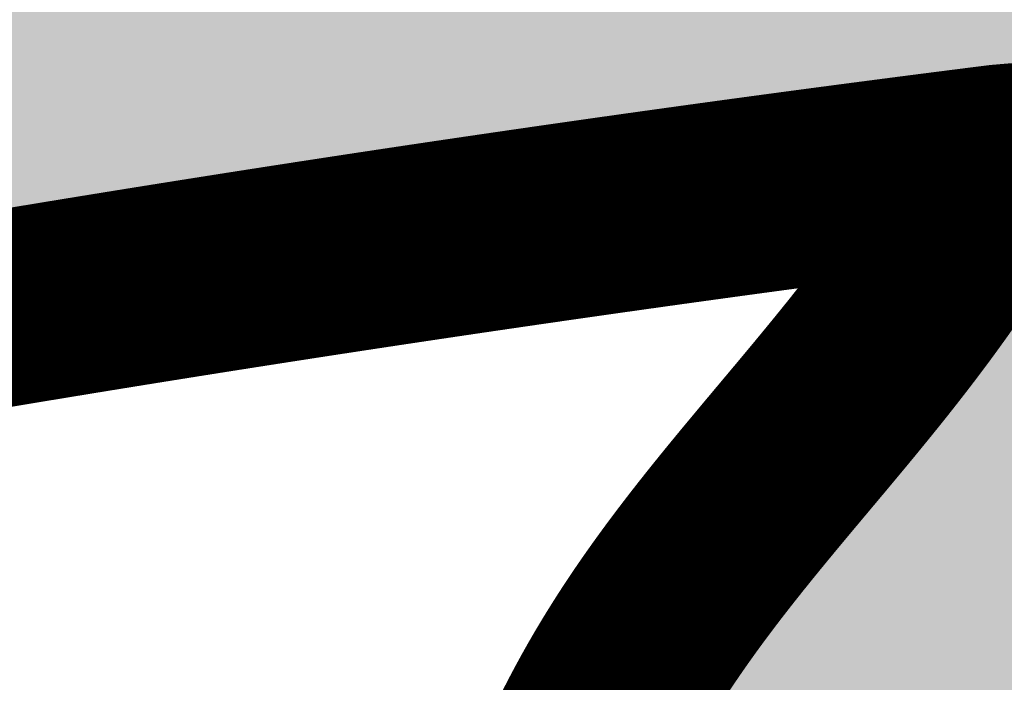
# Model space of a CAD drawing. Header units: feet. Extents: x 1609737 to 1611449, y 574802 to 575794.
# Tile 80 of 256: x 1610326.63 to 1610331.64, y 575091.08 to 575094.45. Entities that reach past the tile are written whole.
import ezdxf

# ---------------------------------------------------------------- set-up
doc = ezdxf.new("R2010")
doc.units = ezdxf.units.FT
doc.header["$MEASUREMENT"] = 0
for name, color, linetype in [('C-GROUTED-BLDR-HTCH', 51, 'Continuous'), ('C-GROUTED-BLDR-HTCH-SINGLE', 79, 'Continuous'), ('C-THICKENED EDGE', 3, 'Continuous'), ('C-VOID FILLED RIPRAP', 23, 'Continuous')]:
    doc.layers.add(name, color=color, linetype=linetype)

msp = doc.modelspace()

# ---------------------------------------------------------------- hatches: boundary and pattern name
at = {"layer": 'C-GROUTED-BLDR-HTCH'}
h = msp.add_hatch(color=256, dxfattribs=at)
h.dxf.hatch_style = 1
edge = h.paths.add_edge_path()
edge.add_spline(control_points=[(1610338.316657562, 575077.3049264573), (1610339.205757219, 575077.291469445), (1610341.532863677, 575077.2562474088), (1610344.652439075, 575078.9158430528), (1610347.662411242, 575081.4405319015), (1610347.209965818, 575084.6556310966), (1610349.277564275, 575086.9108740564), (1610347.941150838, 575090.0753761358), (1610349.89331161, 575092.3699376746), (1610350.103241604, 575096.1434126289), (1610355.553168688, 575095.4002742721), (1610355.993417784, 575101.2696422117), (1610355.472328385, 575105.8307953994), (1610358.52766942, 575109.9061148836), (1610357.768730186, 575114.247645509), (1610360.316078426, 575118.247534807), (1610357.487429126, 575121.9173414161), (1610357.44878473, 575126.6298207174), (1610353.045004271, 575127.731892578), (1610350.029292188, 575131.6146756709), (1610344.379695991, 575129.0673572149), (1610338.202703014, 575130.8537817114), (1610334.763398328, 575126.4185903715), (1610330.186490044, 575124.5956273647), (1610330.849225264, 575119.6839227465), (1610326.760319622, 575115.3368108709), (1610332.014795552, 575111.672813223), (1610329.688200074, 575107.717648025), (1610332.853134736, 575104.2811442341), (1610328.734689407, 575100.8873658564), (1610330.535514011, 575097.3778823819), (1610332.432032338, 575095.059256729), (1610331.087723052, 575092.6550644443), (1610328.81992425, 575090.5035106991), (1610328.385778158, 575085.8330144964), (1610332.725552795, 575084.3906707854), (1610329.708236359, 575079.412571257), (1610335.71887116, 575079.1350853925), (1610337.81634257, 575077.6574019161), (1610338.316657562, 575077.3049264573)], knot_values=[0, 0, 0, 0, 2.629346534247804, 6.881983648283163, 10.48720505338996, 13.29662908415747, 15.70407303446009, 18.75487203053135, 21.95703425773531, 24.14302802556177, 28.66044701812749, 32.77528950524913, 38.58949402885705, 42.85075762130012, 46.72689403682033, 51.25153234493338, 55.0886232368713, 59.38992047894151, 63.59888242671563, 66.98991300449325, 72.80809263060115, 79.21104472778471, 84.25232272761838, 88.38680085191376, 92.08954349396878, 97.42502675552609, 102.4141999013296, 105.5674258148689, 108.8822796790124, 113.5086572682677, 117.0342674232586, 119.4918217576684, 121.7273898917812, 124.2186887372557, 129.3457470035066, 131.89620595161, 134.9239030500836, 141.0020741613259, 142.9060831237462, 142.9060831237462, 142.9060831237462, 142.9060831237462], degree=3, periodic=0)
at = {"layer": 'C-GROUTED-BLDR-HTCH-SINGLE'}
h = msp.add_hatch(color=256, dxfattribs=at)
h.dxf.hatch_style = 1
edge = h.paths.add_edge_path()
edge.add_arc((1610316.381416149, 575074.7089830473), 23.37047450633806, 93.16217020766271, 111.87256529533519, ccw=False)
edge.add_arc((1610315.832433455, 574913.6122022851), 184.4331567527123, 85.39845757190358, 90.229945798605, ccw=False)
edge.add_line((1610330.628723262, 575097.4508791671), (1610331.589420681, 575096.0058023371))
edge.add_arc((1610329.73445033, 575094.818893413), 2.202196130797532, -34.10861566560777, 32.61328029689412, ccw=False)
edge.add_line((1610331.557815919, 575093.5839821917), (1610330.130892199, 575093.3956249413))
edge.add_line((1610330.130892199, 575093.3956249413), (1610327.538104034, 575093.0140339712))
edge.add_arc((1610353.769906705, 574938.1355374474), 157.0842326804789, 99.61297061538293, 104.3287267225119)
edge.add_arc((1610318.703709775, 575074.2705784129), 16.50820328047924, 103.3430100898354, 123.1728165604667)
edge.add_arc((1610297.059208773, 575085.9405079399), 12.79335554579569, -15.56353181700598, 9.664963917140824, ccw=False)
edge.add_arc((1610325.683688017, 575077.9680457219), 16.92063048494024, 164.4364681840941, 210.9882226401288)
edge.add_arc((1610300.754409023, 575062.9959972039), 12.15910795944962, -28.825794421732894, 30.98822264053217, ccw=False)
edge.add_arc((1610321.085541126, 575051.8069404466), 11.04757046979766, 151.174205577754, 207.3019100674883)
edge.add_arc((1610298.440657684, 575146.1925138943), 100.2767645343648, 257.7148752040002, 277.34975181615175, ccw=False)
edge.add_line((1610277.104096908, 575048.2120021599), (1610285.343801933, 575074.6300769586))
edge.add_arc((1610291.439735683, 575075.2288323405), 6.125268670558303, 141.7102701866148, 185.6097175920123, ccw=False)
edge.add_arc((1610278.479811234, 575084.8156880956), 9.99999999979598, 324.6098917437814, 343.2135960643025)
edge.add_arc((1610289.633561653, 575117.3051751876), 35.41279219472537, 265.115733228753, 267.4430163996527, ccw=False)
edge.add_arc((1610297.938967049, 575146.5980482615), 65.56182885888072, 224.5964999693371, 260.05689855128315, ccw=False)
edge.add_arc((1610198.470527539, 575061.0641788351), 65.92852349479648, 36.81035636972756, 38.7497064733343)
edge.add_line((1610249.887371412, 575102.3301257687), (1610248.788713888, 575103.6562827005))
edge.add_arc((1610246.109535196, 575101.7983129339), 3.260375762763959, 34.74072106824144, 103.0919639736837)
edge.add_arc((1610245.10869897, 575108.5883866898), 3.623948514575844, 203.5718451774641, 274.1508850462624, ccw=False)
edge.add_line((1610241.787135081, 575107.1391744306), (1610242.012565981, 575108.1134335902))
edge.add_line((1610242.012565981, 575108.1134335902), (1610236.159054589, 575109.4598738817))
edge.add_line((1610236.159054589, 575109.4598738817), (1610236.170780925, 575109.4671253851))
edge.add_line((1610236.170780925, 575109.4671253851), (1610236.172768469, 575109.4640058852))
edge.add_line((1610236.172768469, 575109.4640058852), (1610235.538605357, 575110.4593409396))
edge.add_line((1610235.538605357, 575110.4593409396), (1610233.521376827, 575113.6880918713))
edge.add_line((1610233.521376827, 575113.6880918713), (1610231.506340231, 575116.9182112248))
edge.add_line((1610231.506340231, 575116.9182112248), (1610230.883699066, 575117.916309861))
edge.add_line((1610230.883699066, 575117.916309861), (1610232.251349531, 575123.6821908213))
edge.add_arc((1610232.103873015, 575125.3243222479), 1.648740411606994, 275.1318511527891, 345.5369916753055)
edge.add_arc((1610236.268058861, 575123.8182373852), 2.791157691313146, 109.5743367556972, 156.9172025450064, ccw=False)
edge.add_arc((1610233.472801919, 575131.5478413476), 5.428406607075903, 290.0394540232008, 317.0243335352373)
edge.add_arc((1610239.42741735, 575126.6198867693), 2.332128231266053, 98.17647146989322, 148.2419603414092, ccw=False)
edge.add_arc((1610239.016144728, 575131.2499733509), 2.323028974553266, 271.9634514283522, 331.6953074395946)
edge.add_line((1610241.061428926, 575130.148485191), (1610248.536678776, 575117.1141299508))
edge.add_line((1610248.536678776, 575117.1141299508), (1610257.01672343, 575107.3576493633))
edge.add_line((1610257.01672343, 575107.3576493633), (1610269.389732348, 575099.2754526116))
edge.add_line((1610269.389732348, 575099.2754526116), (1610276.143500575, 575095.9704919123))
edge.add_line((1610276.143500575, 575095.9704919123), (1610287.83348331, 575093.0855391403))
edge.add_arc((1610292.946841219, 575123.8192557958), 31.15618347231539, 260.5538732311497, 293.5222095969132)
edge.add_arc((1610294.089428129, 575089.2385815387), 12.79335554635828, 28.03659799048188, 28.036950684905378, ccw=False)
edge.add_line((1610305.381451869, 575095.2519122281), (1610307.674898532, 575096.3971279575))

# ---------------------------------------------------------------- linework, layer by layer
at = {"layer": 'C-GROUTED-BLDR-HTCH'}
msp.add_spline([(1610338.316657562, 575077.3049264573), (1610340.943090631, 575077.4286702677), (1610344.809817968, 575079.1987951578), (1610347.211301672, 575081.8877535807), (1610347.645304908, 575084.6634525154), (1610348.687268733, 575086.8337284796), (1610348.538524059, 575089.8808992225), (1610349.728486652, 575092.8537483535), (1610350.397840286, 575094.9347419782), (1610354.6370791, 575096.4954881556), (1610355.827041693, 575100.4345131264), (1610356.273278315, 575106.2315681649), (1610357.989578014, 575110.1319120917), (1610358.287069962, 575113.9966154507), (1610359.402657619, 575118.381568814), (1610357.989578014, 575121.9489870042), (1610356.650870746, 575126.0366539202), (1610353.080985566, 575128.2662907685), (1610350.403571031, 575130.3472856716), (1610344.602505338, 575129.9013585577), (1610338.206458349, 575129.6040733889), (1610334.190336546, 575126.556902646), (1610330.917940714, 575124.0299806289), (1610330.248587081, 575120.3882408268), (1610328.538015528, 575115.3343980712), (1610330.917940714, 575110.9494459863), (1610330.471704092, 575107.8279549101), (1610331.587294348, 575104.7064625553), (1610329.727978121, 575100.4701536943), (1610330.843568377, 575097.1256977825), (1610331.945500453, 575094.9290369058), (1610331.090080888, 575092.8636017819), (1610329.579233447, 575090.8827156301), (1610329.80994467, 575085.7608508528), (1610331.757490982, 575084.1140648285), (1610331.308057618, 575081.1199106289), (1610336.687109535, 575078.2897225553), (1610338.316657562, 575077.3049264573)], degree=3, dxfattribs=at)
at = {"layer": 'C-GROUTED-BLDR-HTCH-SINGLE'}
msp.add_lwpolyline([(1610287.83348331, 575093.0855391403, 0.1448520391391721), (1610305.381414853, 575095.251981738, -1.538919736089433e-06), (1610305.381451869, 575095.2519122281), (1610307.674898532, 575096.3971279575, -0.08182136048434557), (1610315.092247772, 575098.043873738, -0.02108446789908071), (1610330.628723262, 575097.4508791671), (1610331.589420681, 575096.0058023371, -0.2996429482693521), (1610331.557815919, 575093.5839821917), (1610330.130892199, 575093.3956249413), (1610327.538104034, 575093.0140339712, 0.02057927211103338), (1610314.893943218, 575090.3331577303, 0.08674041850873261), (1610309.670979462, 575088.0883408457, -0.1105268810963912), (1610309.383477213, 575082.5079646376, 0.2059606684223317), (1610311.178085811, 575069.2562582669, -0.2670796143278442), (1610311.406878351, 575057.1335059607, 0.2499199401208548), (1610311.26864855, 575046.7396499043, -0.08588354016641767), (1610277.104096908, 575048.2120021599)], format="xyb", dxfattribs=at)
at = {"layer": 'C-THICKENED EDGE', "const_width": 1, "flags": 128}
msp.add_lwpolyline([(1610326.094447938, 575092.9046542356), (1610326.148226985, 575092.9137937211), (1610326.202009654, 575092.9229103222), (1610326.255795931, 575092.9320040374), (1610326.309585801, 575092.9410748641), (1610326.36337925, 575092.9501228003), (1610326.417176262, 575092.9591478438), (1610326.470976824, 575092.9681499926), (1610326.52478092, 575092.9771292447), (1610326.578588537, 575092.986085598), (1610326.632399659, 575092.9950190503), (1610326.686214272, 575093.0039295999), (1610326.740032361, 575093.0128172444), (1610326.793853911, 575093.0216819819), (1610326.847678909, 575093.0305238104), (1610326.901507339, 575093.039342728), (1610326.955339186, 575093.0481387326), (1610327.009174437, 575093.0569118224), (1610327.063013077, 575093.0656619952), (1610327.11685509, 575093.0743892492), (1610327.170700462, 575093.0830935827), (1610327.224549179, 575093.0917749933), (1610327.278401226, 575093.1004334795), (1610327.332256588, 575093.1090690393), (1610327.386115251, 575093.1176816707), (1610327.439977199, 575093.126271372), (1610327.493842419, 575093.1348381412), (1610327.547710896, 575093.1433819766), (1610327.601582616, 575093.1519028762), (1610327.655457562, 575093.1604008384), (1610327.709335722, 575093.1688758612), (1610327.763217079, 575093.1773279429), (1610327.81710162, 575093.1857570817), (1610327.87098933, 575093.194163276), (1610327.924880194, 575093.2025465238), (1610327.978774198, 575093.2109068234), (1610328.032671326, 575093.2192441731), (1610328.086571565, 575093.2275585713), (1610328.1404749, 575093.2358500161), (1610328.194381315, 575093.244118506), (1610328.248290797, 575093.2523640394), (1610328.30220333, 575093.2605866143), (1610328.3561189, 575093.2687862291), (1610328.410037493, 575093.2769628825), (1610328.463959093, 575093.2851165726), (1610328.517883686, 575093.2932472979), (1610328.571811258, 575093.3013550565), (1610328.625741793, 575093.3094398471), (1610328.679675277, 575093.3175016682), (1610328.733611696, 575093.325540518), (1610328.787551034, 575093.333556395), (1610328.841493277, 575093.3415492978), (1610328.89543841, 575093.349519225), (1610328.949386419, 575093.3574661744), (1610329.003337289, 575093.3653901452), (1610329.057291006, 575093.3732911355), (1610329.111247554, 575093.3811691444), (1610329.165206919, 575093.3890241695), (1610329.219169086, 575093.3968562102), (1610329.27313404, 575093.4046652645), (1610329.327101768, 575093.4124513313), (1610329.381072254, 575093.4202144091), (1610329.435045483, 575093.4279544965), (1610329.489021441, 575093.435671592), (1610329.543000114, 575093.4433656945), (1610329.596981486, 575093.4510368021), (1610329.650965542, 575093.4586849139), (1610329.704952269, 575093.4663100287), (1610329.758941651, 575093.4739121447), (1610329.812933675, 575093.4814912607), (1610329.866928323, 575093.4890473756), (1610329.920925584, 575093.496580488), (1610329.974925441, 575093.5040905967), (1610330.02892788, 575093.5115777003), (1610330.082932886, 575093.5190417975), (1610330.136940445, 575093.5264828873), (1610330.190950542, 575093.5339009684), (1610330.244963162, 575093.5412960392), (1610330.298978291, 575093.5486680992), (1610330.352995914, 575093.5560171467), (1610330.407016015, 575093.5633431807), (1610330.461038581, 575093.5706461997), (1610330.515063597, 575093.577926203), (1610330.569091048, 575093.5851831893), (1610330.623120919, 575093.5924171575), (1610330.677153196, 575093.5996281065), (1610330.731187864, 575093.6068160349), (1610330.785224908, 575093.613980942), (1610330.839264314, 575093.6211228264), (1610330.893306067, 575093.6282416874), (1610330.947350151, 575093.6353375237), (1610331.001396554, 575093.6424103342), (1610331.055445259, 575093.6494601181), (1610331.109496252, 575093.6564868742), (1610331.163549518, 575093.6634906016), (1610331.217605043, 575093.6704712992), (1610331.271662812, 575093.6774289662), (1610331.32572281, 575093.6843636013), (1610331.379785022, 575093.691275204), (1610331.433849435, 575093.6981637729), (1610331.487916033, 575093.7050293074), (1610331.541984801, 575093.7118718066), (1610331.596055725, 575093.7186912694), (1610331.609573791, 575093.7203925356), (1610331.616332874, 575093.7212426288), (1610331.621278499, 575093.7218521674), (1610331.62117074, 575093.7216553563), (1610331.620308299, 575093.7200809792), (1610331.618581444, 575093.7169328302), (1610331.615119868, 575093.7106389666), (1610331.61164786, 575093.7043483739), (1610331.608165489, 575093.6980610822), (1610331.604672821, 575093.6917771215), (1610331.601169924, 575093.6854965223), (1610331.597656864, 575093.6792193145), (1610331.594133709, 575093.6729455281), (1610331.590600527, 575093.6666751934), (1610331.587057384, 575093.6604083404), (1610331.583504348, 575093.6541449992), (1610331.579941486, 575093.6478852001), (1610331.576368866, 575093.6416289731), (1610331.572786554, 575093.6353763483), (1610331.569194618, 575093.629127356), (1610331.565593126, 575093.622882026), (1610331.561982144, 575093.6166403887), (1610331.558361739, 575093.6104024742), (1610331.55473198, 575093.6041683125), (1610331.551092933, 575093.5979379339), (1610331.547444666, 575093.5917113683), (1610331.543787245, 575093.585488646), (1610331.540120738, 575093.579269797), (1610331.536445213, 575093.5730548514), (1610331.532760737, 575093.5668438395), (1610331.529067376, 575093.5606367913), (1610331.525365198, 575093.554433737), (1610331.521654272, 575093.5482347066), (1610331.517934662, 575093.5420397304), (1610331.514206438, 575093.5358488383), (1610331.510469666, 575093.5296620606), (1610331.506724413, 575093.5234794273), (1610331.502970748, 575093.5173009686), (1610331.499208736, 575093.5111267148), (1610331.495438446, 575093.5049566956), (1610331.491659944, 575093.4987909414), (1610331.487873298, 575093.4926294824), (1610331.484078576, 575093.4864723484), (1610331.480275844, 575093.4803195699), (1610331.476465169, 575093.4741711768), (1610331.472646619, 575093.4680271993), (1610331.468820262, 575093.4618876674), (1610331.464986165, 575093.4557526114), (1610331.461144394, 575093.4496220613), (1610331.457295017, 575093.4434960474), (1610331.453438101, 575093.4373745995), (1610331.449573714, 575093.431257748), (1610331.445701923, 575093.4251455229), (1610331.441822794, 575093.4190379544), (1610331.437936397, 575093.4129350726), (1610331.434042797, 575093.4068369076), (1610331.430142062, 575093.4007434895), (1610331.426234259, 575093.3946548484), (1610331.422319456, 575093.3885710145), (1610331.418397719, 575093.3824920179), (1610331.414469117, 575093.3764178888), (1610331.410533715, 575093.3703486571), (1610331.406591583, 575093.3642843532), (1610331.402642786, 575093.3582250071), (1610331.398687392, 575093.3521706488), (1610331.394725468, 575093.3461213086), (1610331.390757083, 575093.3400770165), (1610331.386782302, 575093.3340378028), (1610331.382801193, 575093.3280036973), (1610331.378813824, 575093.3219747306), (1610331.374820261, 575093.3159509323), (1610331.370820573, 575093.309932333), (1610331.366814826, 575093.3039189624), (1610331.362803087, 575093.297910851), (1610331.358785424, 575093.2919080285), (1610331.354761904, 575093.2859105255), (1610331.350732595, 575093.2799183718), (1610331.346697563, 575093.2739315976), (1610331.342656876, 575093.2679502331), (1610331.338610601, 575093.2619743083), (1610331.334558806, 575093.2560038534), (1610331.330501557, 575093.2500388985), (1610331.326438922, 575093.2440794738), (1610331.322370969, 575093.2381256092), (1610331.318297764, 575093.2321773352), (1610331.314219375, 575093.2262346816), (1610331.310135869, 575093.2202976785), (1610331.306047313, 575093.2143663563), (1610331.301953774, 575093.2084407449), (1610331.297855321, 575093.2025208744), (1610331.29375202, 575093.1966067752), (1610331.289643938, 575093.1906984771), (1610331.285531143, 575093.1847960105), (1610331.281413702, 575093.1788994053), (1610331.277291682, 575093.1730086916), (1610331.27316515, 575093.1671238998), (1610331.269034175, 575093.1612450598), (1610331.264898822, 575093.1553722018), (1610331.260759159, 575093.1495053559), (1610331.256615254, 575093.1436445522), (1610331.252467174, 575093.1377898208), (1610331.248314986, 575093.131941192), (1610331.244158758, 575093.1260986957), (1610331.239998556, 575093.1202623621), (1610331.235834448, 575093.1144322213), (1610331.231666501, 575093.1086083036), (1610331.227494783, 575093.1027906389), (1610331.22331936, 575093.0969792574), (1610331.219140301, 575093.0911741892), (1610331.214957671, 575093.0853754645), (1610331.210771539, 575093.0795831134), (1610331.206581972, 575093.073797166), (1610331.202389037, 575093.0680176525), (1610331.198192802, 575093.0622446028), (1610331.193993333, 575093.0564780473), (1610331.189790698, 575093.0507180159), (1610331.185584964, 575093.0449645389), (1610331.181376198, 575093.0392176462), (1610331.177164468, 575093.0334773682), (1610331.172949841, 575093.0277437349), (1610331.168732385, 575093.0220167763), (1610331.164512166, 575093.0162965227), (1610331.160289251, 575093.0105830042), (1610331.156063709, 575093.0048762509), (1610331.151835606, 575092.9991762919), (1610331.147604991, 575092.9934831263), (1610331.143371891, 575092.9877967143), (1610331.139136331, 575092.9821170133), (1610331.134898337, 575092.9764439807), (1610331.130657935, 575092.9707775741), (1610331.126415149, 575092.9651177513), (1610331.122170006, 575092.9594644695), (1610331.117922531, 575092.9538176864), (1610331.113672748, 575092.9481773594), (1610331.109420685, 575092.9425434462), (1610331.105166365, 575092.9369159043), (1610331.100909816, 575092.9312946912), (1610331.096651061, 575092.9256797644), (1610331.092390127, 575092.9200710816), (1610331.088127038, 575092.9144686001), (1610331.083861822, 575092.9088722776), (1610331.079594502, 575092.9032820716), (1610331.075325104, 575092.8976979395), (1610331.071053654, 575092.8921198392), (1610331.066780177, 575092.8865477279), (1610331.062504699, 575092.8809815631), (1610331.058227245, 575092.8754213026), (1610331.053947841, 575092.8698669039), (1610331.045383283, 575092.8587755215), (1610331.036811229, 575092.8477070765), (1610331.028231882, 575092.836661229), (1610331.019645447, 575092.8256376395), (1610331.011052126, 575092.814635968), (1610331.002452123, 575092.803655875), (1610330.993845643, 575092.7926970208), (1610330.985232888, 575092.7817590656), (1610330.976614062, 575092.7708416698), (1610330.96798937, 575092.7599444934), (1610330.959359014, 575092.7490671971), (1610330.950723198, 575092.7382094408), (1610330.942082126, 575092.7273708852), (1610330.933436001, 575092.7165511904), (1610330.924785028, 575092.7057500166), (1610330.916129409, 575092.6949670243), (1610330.907469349, 575092.6842018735), (1610330.898805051, 575092.6734542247), (1610330.890136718, 575092.6627237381), (1610330.881464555, 575092.6520100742), (1610330.872788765, 575092.641312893), (1610330.864109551, 575092.630631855), (1610330.855427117, 575092.6199666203), (1610330.846741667, 575092.6093168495), (1610330.838053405, 575092.5986822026), (1610330.829362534, 575092.58806234), (1610330.820669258, 575092.577456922), (1610330.81197378, 575092.5668656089), (1610330.803276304, 575092.5562880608), (1610330.794577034, 575092.5457239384), (1610330.785876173, 575092.5351729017), (1610330.777173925, 575092.524634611), (1610330.768470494, 575092.5141087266), (1610330.759766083, 575092.5035949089), (1610330.751060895, 575092.4930928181), (1610330.742355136, 575092.4826021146), (1610330.733649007, 575092.4721224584), (1610330.724942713, 575092.4616535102), (1610330.716236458, 575092.45119493), (1610330.707530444, 575092.4407463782), (1610330.698824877, 575092.4303075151), (1610330.690119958, 575092.419878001), (1610330.681415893, 575092.409457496), (1610330.672712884, 575092.3990456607), (1610330.664011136, 575092.3886421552), (1610330.655310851, 575092.37824664), (1610330.646612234, 575092.367858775), (1610330.637915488, 575092.3574782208), (1610330.629220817, 575092.3471046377), (1610330.620528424, 575092.3367376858), (1610330.611838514, 575092.3263770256), (1610330.603151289, 575092.3160223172), (1610330.594466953, 575092.305673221), (1610330.577107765, 575092.2849905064), (1610330.559762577, 575092.2643261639), (1610330.54243302, 575092.2436774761), (1610330.525120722, 575092.2230417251), (1610330.507827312, 575092.2024161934), (1610330.49055442, 575092.1817981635), (1610330.473303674, 575092.1611849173), (1610330.456076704, 575092.1405737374), (1610330.447472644, 575092.1302680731), (1610330.438875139, 575092.1199619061), (1610330.430284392, 575092.109654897), (1610330.421700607, 575092.0993467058), (1610330.413123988, 575092.089036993), (1610330.404554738, 575092.0787254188), (1610330.395993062, 575092.0684116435), (1610330.387439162, 575092.0580953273), (1610330.378893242, 575092.0477761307), (1610330.370355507, 575092.037453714), (1610330.361826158, 575092.0271277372), (1610330.353305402, 575092.0167978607), (1610330.344793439, 575092.006463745), (1610330.336290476, 575091.9961250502), (1610330.327796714, 575091.9857814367), (1610330.319312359, 575091.9754325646), (1610330.310837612, 575091.9650780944), (1610330.302372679, 575091.9547176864), (1610330.293917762, 575091.9443510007), (1610330.285473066, 575091.9339776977), (1610330.277038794, 575091.9235974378), (1610330.268615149, 575091.913209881), (1610330.260202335, 575091.9028146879), (1610330.251800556, 575091.8924115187), (1610330.243410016, 575091.8820000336), (1610330.235030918, 575091.871579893), (1610330.226663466, 575091.8611507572), (1610330.218307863, 575091.8507122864), (1610330.209964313, 575091.8402641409), (1610330.20163302, 575091.829805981), (1610330.193314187, 575091.8193374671), (1610330.185008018, 575091.8088582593), (1610330.176714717, 575091.7983680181), (1610330.168434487, 575091.7878664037), (1610330.160167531, 575091.7773530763), (1610330.151914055, 575091.7668276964), (1610330.14367426, 575091.756289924), (1610330.135448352, 575091.7457394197), (1610330.127236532, 575091.7351758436), (1610330.119039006, 575091.7245988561), (1610330.110855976, 575091.7140081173), (1610330.102687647, 575091.7034032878), (1610330.094534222, 575091.6927840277), (1610330.086395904, 575091.6821499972), (1610330.078272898, 575091.6715008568), (1610330.070165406, 575091.6608362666), (1610330.062073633, 575091.6501558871), (1610330.053997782, 575091.6394593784), (1610330.045938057, 575091.6287464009), (1610330.037894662, 575091.6180166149), (1610330.029867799, 575091.6072696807), (1610330.021857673, 575091.5965052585), (1610330.01785895, 575091.5911163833), (1610330.013864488, 575091.5857230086), (1610330.009874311, 575091.5803250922), (1610330.005888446, 575091.5749225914), (1610330.001906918, 575091.5695154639), (1610329.997929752, 575091.5641036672), (1610329.993956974, 575091.5586871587), (1610329.98998861, 575091.5532658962), (1610329.986024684, 575091.5478398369), (1610329.982065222, 575091.5424089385), (1610329.97811025, 575091.5369731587), (1610329.974159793, 575091.5315324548), (1610329.970213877, 575091.5260867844), (1610329.966272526, 575091.5206361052), (1610329.962335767, 575091.5151803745), (1610329.958403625, 575091.5097195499), (1610329.954476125, 575091.5042535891), (1610329.950553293, 575091.4987824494), (1610329.946635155, 575091.4933060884), (1610329.942721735, 575091.4878244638), (1610329.938813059, 575091.4823375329), (1610329.934909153, 575091.4768452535), (1610329.931010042, 575091.4713475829), (1610329.927115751, 575091.4658444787), (1610329.923226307, 575091.4603358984), (1610329.919341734, 575091.4548217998), (1610329.915462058, 575091.44930214), (1610329.911587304, 575091.443776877), (1610329.907717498, 575091.438245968), (1610329.903852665, 575091.4327093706), (1610329.899992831, 575091.4271670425), (1610329.896138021, 575091.421618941), (1610329.892288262, 575091.4160650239), (1610329.888443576, 575091.4105052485), (1610329.884603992, 575091.4049395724), (1610329.880769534, 575091.3993679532), (1610329.876940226, 575091.3937903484), (1610329.873116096, 575091.3882067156), (1610329.869297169, 575091.3826170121), (1610329.865483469, 575091.3770211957), (1610329.861675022, 575091.371419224), (1610329.857871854, 575091.3658110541), (1610329.854073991, 575091.3601966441), (1610329.850281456, 575091.3545759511), (1610329.846494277, 575091.3489489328), (1610329.842712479, 575091.3433155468), (1610329.838936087, 575091.3376757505), (1610329.835165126, 575091.3320295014), (1610329.831399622, 575091.3263767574), (1610329.8276396, 575091.3207174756), (1610329.823885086, 575091.3150516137), (1610329.820136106, 575091.3093791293), (1610329.816392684, 575091.3036999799), (1610329.812654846, 575091.298014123), (1610329.808922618, 575091.2923215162), (1610329.805196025, 575091.2866221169), (1610329.801475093, 575091.2809158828), (1610329.797759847, 575091.2752027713), (1610329.794050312, 575091.2694827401), (1610329.790346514, 575091.2637557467), (1610329.786648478, 575091.2580217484), (1610329.78295623, 575091.2522807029), (1610329.779269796, 575091.2465325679), (1610329.7755892, 575091.2407773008), (1610329.771914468, 575091.235014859), (1610329.768245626, 575091.2292452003), (1610329.7645827, 575091.2234682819), (1610329.760925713, 575091.2176840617), (1610329.757274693, 575091.211892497), (1610329.753629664, 575091.2060935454), (1610329.749990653, 575091.2002871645), (1610329.746357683, 575091.1944733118), (1610329.742730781, 575091.1886519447), (1610329.739109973, 575091.182823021), (1610329.735495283, 575091.176986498), (1610329.731886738, 575091.1711423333), (1610329.728284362, 575091.1652904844), (1610329.724688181, 575091.1594309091), (1610329.721098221, 575091.1535635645), (1610329.717514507, 575091.1476884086), (1610329.713937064, 575091.1418053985), (1610329.710365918, 575091.1359144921), (1610329.706801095, 575091.1300156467), (1610329.70324262, 575091.12410882), (1610329.699690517, 575091.1181939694), (1610329.696144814, 575091.1122710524), (1610329.692605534, 575091.1063400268), (1610329.689072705, 575091.10040085), (1610329.68554635, 575091.0944534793), (1610329.682026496, 575091.0884978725), (1610329.678513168, 575091.0825339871), (1610329.675006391, 575091.0765617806), (1610329.671506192, 575091.0705812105), (1610329.668012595, 575091.0645922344), (1610329.664525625, 575091.05859481), (1610329.661045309, 575091.0525888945), (1610329.657571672, 575091.0465744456), (1610329.654104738, 575091.0405514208), (1610329.650644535, 575091.0345197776), (1610329.647191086, 575091.0284794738), (1610329.643744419, 575091.0224304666), (1610329.640304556, 575091.0163727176), (1610329.636871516, 575091.0103062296), (1610329.63344531, 575091.0042310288), (1610329.630025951, 575090.998147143), (1610329.626613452, 575090.9920545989), (1610329.623207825, 575090.9859534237), (1610329.619809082, 575090.9798436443), (1610329.616417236, 575090.9737252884), (1610329.613032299, 575090.9675983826), (1610329.609654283, 575090.9614629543), (1610329.606283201, 575090.9553190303), (1610329.602919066, 575090.9491666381), (1610329.599561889, 575090.9430058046), (1610329.596211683, 575090.9368365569), (1610329.59286846, 575090.9306589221), (1610329.589532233, 575090.9244729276), (1610329.586203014, 575090.9182786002), (1610329.582880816, 575090.9120759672), (1610329.57956565, 575090.9058650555), (1610329.57625753, 575090.8996458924), (1610329.572956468, 575090.8934185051), (1610329.569662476, 575090.8871829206), (1610329.566375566, 575090.880939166), (1610329.563095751, 575090.8746872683), (1610329.559823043, 575090.8684272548), (1610329.556557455, 575090.8621591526), (1610329.553298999, 575090.8558829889), (1610329.550047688, 575090.8495987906), (1610329.546803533, 575090.843306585), (1610329.543566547, 575090.8370063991), (1610329.540336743, 575090.8306982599), (1610329.537114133, 575090.8243821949), (1610329.533898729, 575090.8180582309), (1610329.530690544, 575090.8117263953), (1610329.52748959, 575090.8053867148), (1610329.52429588, 575090.7990392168), (1610329.521109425, 575090.7926839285), (1610329.517930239, 575090.7863208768), (1610329.514758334, 575090.7799500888), (1610329.511593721, 575090.7735715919), (1610329.508436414, 575090.7671854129), (1610329.505286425, 575090.7607915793), (1610329.502143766, 575090.7543901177), (1610329.499008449, 575090.7479810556), (1610329.495880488, 575090.74156442), (1610329.492759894, 575090.7351402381), (1610329.489646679, 575090.728708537), (1610329.486540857, 575090.7222693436), (1610329.48344244, 575090.7158226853), (1610329.480351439, 575090.7093685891), (1610329.477267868, 575090.702907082), (1610329.474191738, 575090.6964381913), (1610329.471123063, 575090.6899619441), (1610329.468061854, 575090.6834783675), (1610329.465008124, 575090.6769874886), (1610329.461961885, 575090.6704893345), (1610329.458923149, 575090.6639839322), (1610329.45589193, 575090.6574713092), (1610329.452868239, 575090.6509514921), (1610329.449852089, 575090.6444245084), (1610329.446843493, 575090.6378903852), (1610329.443842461, 575090.6313491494), (1610329.440849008, 575090.6248008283), (1610329.437863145, 575090.6182454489), (1610329.434884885, 575090.6116830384), (1610329.43191424, 575090.6051136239), (1610329.428951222, 575090.5985372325), (1610329.425995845, 575090.5919538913), (1610329.423048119, 575090.5853636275), (1610329.420108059, 575090.5787664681)], dxfattribs=at)
at = {"layer": 'C-VOID FILLED RIPRAP', "linetype": 'Continuous'}
msp.add_lwpolyline([(1610326.622739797, 575092.8660378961), (1610326.676557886, 575092.8749255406), (1610326.730379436, 575092.8837902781), (1610326.784204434, 575092.8926321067), (1610326.838032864, 575092.9014510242), (1610326.891864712, 575092.9102470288), (1610326.945699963, 575092.9190201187), (1610326.999538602, 575092.9277702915), (1610327.053380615, 575092.9364975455), (1610327.107225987, 575092.9452018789), (1610327.161074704, 575092.9538832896), (1610327.214926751, 575092.9625417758), (1610327.268782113, 575092.9711773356), (1610327.322640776, 575092.979789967), (1610327.376502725, 575092.9883796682), (1610327.430367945, 575092.9969464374), (1610327.484236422, 575093.0054902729), (1610327.538108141, 575093.0140111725), (1610327.591983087, 575093.0225091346), (1610327.645861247, 575093.0309841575), (1610327.699742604, 575093.0394362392), (1610327.753627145, 575093.047865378), (1610327.807514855, 575093.0562715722), (1610327.861405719, 575093.06465482), (1610327.915299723, 575093.0730151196), (1610327.969196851, 575093.0813524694), (1610328.02309709, 575093.0896668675), (1610328.077000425, 575093.0979583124), (1610328.13090684, 575093.1062268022), (1610328.184816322, 575093.1144723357), (1610328.238728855, 575093.1226949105), (1610328.292644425, 575093.1308945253), (1610328.346563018, 575093.1390711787), (1610328.400484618, 575093.1472248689), (1610328.454409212, 575093.1553555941), (1610328.508336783, 575093.1634633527), (1610328.562267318, 575093.1715481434), (1610328.616200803, 575093.1796099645), (1610328.670137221, 575093.1876488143), (1610328.724076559, 575093.1956646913), (1610328.778018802, 575093.203657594), (1610328.831963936, 575093.2116275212), (1610328.885911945, 575093.2195744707), (1610328.939862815, 575093.2274984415), (1610328.993816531, 575093.2353994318), (1610329.047773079, 575093.2432774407), (1610329.101732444, 575093.2511324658), (1610329.155694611, 575093.2589645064), (1610329.209659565, 575093.2667735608), (1610329.263627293, 575093.2745596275), (1610329.317597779, 575093.2823227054), (1610329.371571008, 575093.2900627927), (1610329.425546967, 575093.2977798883), (1610329.479525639, 575093.3054739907), (1610329.533507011, 575093.3131450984), (1610329.587491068, 575093.3207932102), (1610329.641477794, 575093.3284183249), (1610329.695467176, 575093.3360204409), (1610329.7494592, 575093.343599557), (1610329.803453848, 575093.3511556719), (1610329.857451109, 575093.3586887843), (1610329.911450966, 575093.3661988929), (1610329.965453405, 575093.3736859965), (1610330.019458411, 575093.3811500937), (1610330.073465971, 575093.3885911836), (1610330.127476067, 575093.3960092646), (1610330.181488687, 575093.4034043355), (1610330.235503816, 575093.4107763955), (1610330.289521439, 575093.4181254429), (1610330.343541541, 575093.425451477), (1610330.397564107, 575093.432754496), (1610330.451589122, 575093.4400344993), (1610330.505616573, 575093.4472914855), (1610330.559646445, 575093.4545254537), (1610330.613678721, 575093.4617364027), (1610330.667713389, 575093.4689243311), (1610330.721750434, 575093.4760892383), (1610330.775789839, 575093.4832311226), (1610330.829831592, 575093.4903499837), (1610330.883875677, 575093.4974458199), (1610330.937922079, 575093.5045186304), (1610330.991970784, 575093.5115684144), (1610331.046021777, 575093.5185951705), (1610331.100075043, 575093.5255988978), (1610331.154130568, 575093.5325795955), (1610331.208188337, 575093.5395372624), (1610331.262248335, 575093.5464718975), (1610331.316310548, 575093.5533835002), (1610331.370374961, 575093.5602720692), (1610331.424441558, 575093.5671376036), (1610331.478510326, 575093.5739801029), (1610331.53258125, 575093.5807995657), (1610331.546099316, 575093.5825008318), (1610331.552858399, 575093.583350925), (1610331.557804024, 575093.5839604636), (1610331.557696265, 575093.5837636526), (1610331.556833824, 575093.5821892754), (1610331.555106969, 575093.5790411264), (1610331.551645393, 575093.5727472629), (1610331.548173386, 575093.5664566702), (1610331.544691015, 575093.5601693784), (1610331.541198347, 575093.5538854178), (1610331.537695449, 575093.5476048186), (1610331.534182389, 575093.5413276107), (1610331.530659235, 575093.5350538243), (1610331.527126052, 575093.5287834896), (1610331.523582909, 575093.5225166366), (1610331.520029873, 575093.5162532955), (1610331.516467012, 575093.5099934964), (1610331.512894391, 575093.5037372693), (1610331.50931208, 575093.4974846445), (1610331.505720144, 575093.4912356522), (1610331.502118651, 575093.4849903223), (1610331.498507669, 575093.478748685), (1610331.494887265, 575093.4725107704), (1610331.491257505, 575093.4662766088), (1610331.487618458, 575093.4600462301), (1610331.483970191, 575093.4538196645), (1610331.48031277, 575093.4475969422), (1610331.476646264, 575093.4413780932), (1610331.472970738, 575093.4351631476), (1610331.469286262, 575093.4289521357), (1610331.465592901, 575093.4227450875), (1610331.461890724, 575093.4165420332), (1610331.458179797, 575093.4103430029), (1610331.454460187, 575093.4041480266), (1610331.450731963, 575093.3979571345), (1610331.446995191, 575093.3917703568), (1610331.443249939, 575093.3855877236), (1610331.439496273, 575093.3794092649), (1610331.435734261, 575093.373235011), (1610331.431963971, 575093.3670649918), (1610331.428185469, 575093.3608992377), (1610331.424398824, 575093.3547377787), (1610331.420604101, 575093.3485806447), (1610331.416801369, 575093.3424278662), (1610331.412990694, 575093.336279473), (1610331.409172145, 575093.3301354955), (1610331.405345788, 575093.3239959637), (1610331.40151169, 575093.3178609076), (1610331.397669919, 575093.3117303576), (1610331.393820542, 575093.3056043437), (1610331.389963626, 575093.2994828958), (1610331.386099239, 575093.2933660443), (1610331.382227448, 575093.2872538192), (1610331.37834832, 575093.2811462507), (1610331.374461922, 575093.2750433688), (1610331.370568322, 575093.2689452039), (1610331.366667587, 575093.2628517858), (1610331.362759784, 575093.2567631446), (1610331.358844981, 575093.2506793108), (1610331.354923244, 575093.2446003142), (1610331.350994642, 575093.238526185), (1610331.347059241, 575093.2324569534), (1610331.343117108, 575093.2263926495), (1610331.339168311, 575093.2203333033), (1610331.335212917, 575093.214278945), (1610331.331250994, 575093.2082296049), (1610331.327282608, 575093.2021853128), (1610331.323307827, 575093.196146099), (1610331.319326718, 575093.1901119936), (1610331.315339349, 575093.1840830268), (1610331.311345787, 575093.1780592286), (1610331.307346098, 575093.1720406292), (1610331.303340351, 575093.1660272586), (1610331.299328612, 575093.1600191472), (1610331.295310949, 575093.1540163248), (1610331.291287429, 575093.1480188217), (1610331.28725812, 575093.1420266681), (1610331.283223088, 575093.1360398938), (1610331.279182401, 575093.1300585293), (1610331.275136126, 575093.1240826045), (1610331.271084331, 575093.1181121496), (1610331.267027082, 575093.1121471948), (1610331.262964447, 575093.10618777), (1610331.258896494, 575093.1002339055), (1610331.254823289, 575093.0942856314), (1610331.2507449, 575093.0883429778), (1610331.246661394, 575093.0824059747), (1610331.242572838, 575093.0764746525), (1610331.2384793, 575093.0705490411), (1610331.234380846, 575093.0646291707), (1610331.230277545, 575093.0587150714), (1610331.226169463, 575093.0528067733), (1610331.222056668, 575093.0469043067), (1610331.217939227, 575093.0410077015), (1610331.213817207, 575093.0351169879), (1610331.209690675, 575093.029232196), (1610331.2055597, 575093.023353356), (1610331.201424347, 575093.0174804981), (1610331.197284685, 575093.0116136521), (1610331.19314078, 575093.0057528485), (1610331.1889927, 575092.999898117), (1610331.184840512, 575092.9940494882), (1610331.180684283, 575092.9882069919), (1610331.176524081, 575092.9823706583), (1610331.172359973, 575092.9765405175), (1610331.168192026, 575092.9707165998), (1610331.164020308, 575092.9648989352), (1610331.159844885, 575092.9590875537), (1610331.155665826, 575092.9532824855), (1610331.151483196, 575092.9474837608), (1610331.147297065, 575092.9416914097), (1610331.143107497, 575092.9359054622), (1610331.138914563, 575092.9301259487), (1610331.134718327, 575092.9243528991), (1610331.130518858, 575092.9185863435), (1610331.126316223, 575092.9128263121), (1610331.122110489, 575092.9070728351), (1610331.117901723, 575092.9013259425), (1610331.113689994, 575092.8955856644), (1610331.109475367, 575092.8898520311), (1610331.10525791, 575092.8841250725), (1610331.101037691, 575092.8784048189), (1610331.096814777, 575092.8726913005), (1610331.092589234, 575092.8669845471), (1610331.088361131, 575092.8612845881), (1610331.084130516, 575092.8555914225), (1610331.079897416, 575092.8499050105), (1610331.075661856, 575092.8442253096), (1610331.071423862, 575092.838552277), (1610331.06718346, 575092.8328858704), (1610331.062940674, 575092.8272260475), (1610331.058695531, 575092.8215727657), (1610331.054448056, 575092.8159259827), (1610331.050198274, 575092.8102856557), (1610331.04594621, 575092.8046517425), (1610331.041691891, 575092.7990242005), (1610331.037435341, 575092.7934029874), (1610331.033176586, 575092.7877880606), (1610331.028915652, 575092.7821793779), (1610331.024652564, 575092.7765768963), (1610331.020387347, 575092.7709805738), (1610331.016120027, 575092.7653903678), (1610331.011850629, 575092.7598062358), (1610331.007579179, 575092.7542281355), (1610331.003305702, 575092.7486560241), (1610330.999030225, 575092.7430898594), (1610330.994752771, 575092.7375295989), (1610330.990473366, 575092.7319752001), (1610330.981908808, 575092.7208838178), (1610330.973336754, 575092.7098153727), (1610330.964757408, 575092.6987695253), (1610330.956170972, 575092.6877459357), (1610330.947577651, 575092.6767442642), (1610330.938977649, 575092.6657641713), (1610330.930371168, 575092.654805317), (1610330.921758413, 575092.6438673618), (1610330.913139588, 575092.632949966), (1610330.904514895, 575092.6220527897), (1610330.895884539, 575092.6111754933), (1610330.887248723, 575092.6003177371), (1610330.878607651, 575092.5894791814), (1610330.869961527, 575092.5786594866), (1610330.861310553, 575092.5678583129), (1610330.852654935, 575092.5570753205), (1610330.843994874, 575092.5463101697), (1610330.835330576, 575092.535562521), (1610330.826662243, 575092.5248320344), (1610330.81799008, 575092.5141183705), (1610330.80931429, 575092.5034211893), (1610330.800635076, 575092.4927401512), (1610330.791952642, 575092.4820749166), (1610330.783267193, 575092.4714251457), (1610330.77457893, 575092.4607904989), (1610330.765888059, 575092.4501706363), (1610330.757194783, 575092.4395652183), (1610330.748499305, 575092.4289739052), (1610330.739801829, 575092.4183963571), (1610330.731102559, 575092.4078322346), (1610330.722401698, 575092.397281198), (1610330.71369945, 575092.3867429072), (1610330.704996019, 575092.3762170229), (1610330.696291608, 575092.3657032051), (1610330.68758642, 575092.3552011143), (1610330.678880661, 575092.3447104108), (1610330.670174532, 575092.3342307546), (1610330.661468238, 575092.3237618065), (1610330.652761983, 575092.3133032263), (1610330.64405597, 575092.3028546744), (1610330.635350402, 575092.2924158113), (1610330.626645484, 575092.2819862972), (1610330.617941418, 575092.2715657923), (1610330.60923841, 575092.261153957), (1610330.600536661, 575092.2507504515), (1610330.591836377, 575092.2403549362), (1610330.583137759, 575092.2299670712), (1610330.574441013, 575092.2195865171), (1610330.565746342, 575092.2092129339), (1610330.55705395, 575092.1988459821), (1610330.548364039, 575092.1884853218), (1610330.539676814, 575092.1781306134), (1610330.530992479, 575092.1677815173), (1610330.51363329, 575092.1470988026), (1610330.496288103, 575092.1264344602), (1610330.478958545, 575092.1057857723), (1610330.461646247, 575092.0851500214), (1610330.444352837, 575092.0645244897), (1610330.427079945, 575092.0439064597), (1610330.409829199, 575092.0232932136), (1610330.392602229, 575092.0026820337), (1610330.383998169, 575091.9923763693), (1610330.375400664, 575091.9820702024), (1610330.366809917, 575091.9717631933), (1610330.358226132, 575091.9614550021), (1610330.349649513, 575091.9511452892), (1610330.341080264, 575091.940833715), (1610330.332518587, 575091.9305199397), (1610330.323964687, 575091.9202036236), (1610330.315418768, 575091.909884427), (1610330.306881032, 575091.8995620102), (1610330.298351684, 575091.8892360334), (1610330.289830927, 575091.878906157), (1610330.281318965, 575091.8685720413), (1610330.272816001, 575091.8582333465), (1610330.26432224, 575091.8478897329), (1610330.255837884, 575091.8375408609), (1610330.247363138, 575091.8271863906), (1610330.238898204, 575091.8168259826), (1610330.230443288, 575091.806459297), (1610330.221998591, 575091.796085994), (1610330.213564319, 575091.785705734), (1610330.205140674, 575091.7753181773), (1610330.19672786, 575091.7649229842), (1610330.188326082, 575091.754519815), (1610330.179935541, 575091.7441083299), (1610330.171556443, 575091.7336881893), (1610330.163188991, 575091.7232590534), (1610330.154833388, 575091.7128205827), (1610330.146489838, 575091.7023724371), (1610330.138158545, 575091.6919142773), (1610330.129839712, 575091.6814457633), (1610330.121533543, 575091.6709665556), (1610330.113240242, 575091.6604763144), (1610330.104960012, 575091.6499747), (1610330.096693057, 575091.6394613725), (1610330.08843958, 575091.6289359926), (1610330.080199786, 575091.6183982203), (1610330.071973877, 575091.607847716), (1610330.063762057, 575091.5972841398), (1610330.055564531, 575091.5867071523), (1610330.047381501, 575091.5761164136), (1610330.039213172, 575091.565511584), (1610330.031059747, 575091.5548923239), (1610330.022921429, 575091.5442582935), (1610330.014798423, 575091.533609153), (1610330.006690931, 575091.5229445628), (1610329.998599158, 575091.5122641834), (1610329.990523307, 575091.5015676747), (1610329.982463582, 575091.4908546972), (1610329.974420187, 575091.4801249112), (1610329.966393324, 575091.469377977), (1610329.958383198, 575091.4586135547), (1610329.954384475, 575091.4532246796), (1610329.950390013, 575091.4478313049), (1610329.946399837, 575091.4424333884), (1610329.942413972, 575091.4370308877), (1610329.938432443, 575091.4316237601), (1610329.934455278, 575091.4262119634), (1610329.9304825, 575091.420795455), (1610329.926514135, 575091.4153741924), (1610329.922550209, 575091.4099481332), (1610329.918590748, 575091.4045172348), (1610329.914635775, 575091.399081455), (1610329.910685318, 575091.393640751), (1610329.906739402, 575091.3881950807), (1610329.902798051, 575091.3827444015), (1610329.898861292, 575091.3772886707), (1610329.89492915, 575091.3718278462), (1610329.89100165, 575091.3663618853), (1610329.887078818, 575091.3608907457), (1610329.88316068, 575091.3554143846), (1610329.87924726, 575091.34993276), (1610329.875338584, 575091.3444458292), (1610329.871434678, 575091.3389535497), (1610329.867535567, 575091.3334558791), (1610329.863641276, 575091.3279527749), (1610329.859751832, 575091.3224441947), (1610329.855867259, 575091.316930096), (1610329.851987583, 575091.3114104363), (1610329.848112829, 575091.3058851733), (1610329.844243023, 575091.3003542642), (1610329.840378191, 575091.2948176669), (1610329.836518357, 575091.2892753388), (1610329.832663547, 575091.2837272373), (1610329.828813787, 575091.2781733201), (1610329.824969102, 575091.2726135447), (1610329.821129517, 575091.2670478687), (1610329.817295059, 575091.2614762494), (1610329.813465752, 575091.2558986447), (1610329.809641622, 575091.2503150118), (1610329.805822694, 575091.2447253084), (1610329.802008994, 575091.239129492), (1610329.798200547, 575091.2335275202), (1610329.79439738, 575091.2279193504), (1610329.790599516, 575091.2223049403), (1610329.786806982, 575091.2166842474), (1610329.783019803, 575091.2110572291), (1610329.779238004, 575091.205423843), (1610329.775461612, 575091.1997840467), (1610329.771690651, 575091.1941377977), (1610329.767925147, 575091.1884850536), (1610329.764165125, 575091.1828257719), (1610329.760410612, 575091.17715991), (1610329.756661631, 575091.1714874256), (1610329.752918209, 575091.1658082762), (1610329.749180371, 575091.1601224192), (1610329.745448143, 575091.1544298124), (1610329.74172155, 575091.1487304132), (1610329.738000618, 575091.143024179), (1610329.734285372, 575091.1373110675), (1610329.730575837, 575091.1315910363), (1610329.726872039, 575091.1258640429), (1610329.723174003, 575091.1201300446), (1610329.719481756, 575091.1143889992), (1610329.715795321, 575091.1086408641), (1610329.712114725, 575091.102885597), (1610329.708439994, 575091.0971231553), (1610329.704771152, 575091.0913534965), (1610329.701108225, 575091.0855765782), (1610329.697451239, 575091.079792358), (1610329.693800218, 575091.0740007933)], dxfattribs=at)

doc.saveas('drawing.dxf')
